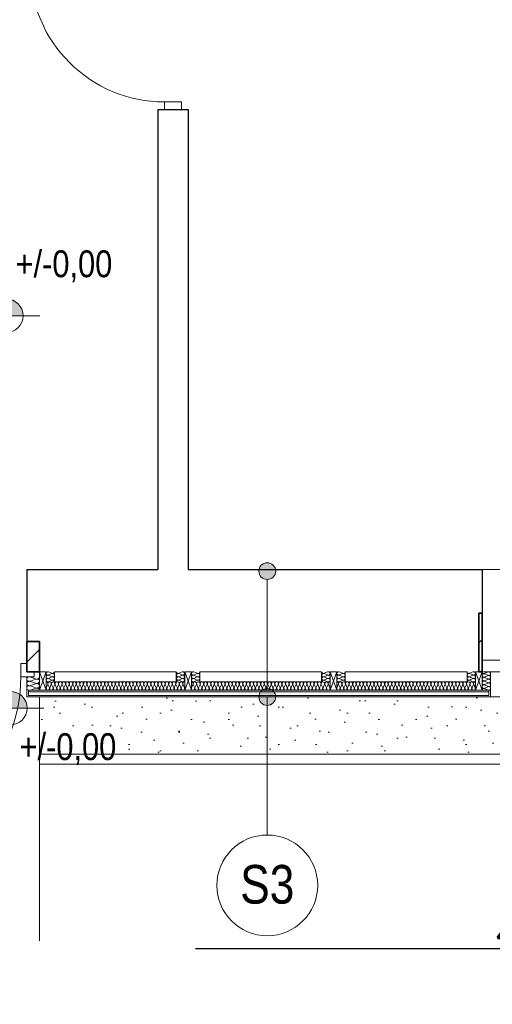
# Model space of a CAD drawing. Extents: x -543332 to -314699, y -9028 to 155584.
# Tile 20 of 256: x -480430 to -477618, y 30876 to 36743. Entities that reach past the tile are written whole.
import ezdxf
from ezdxf import colors
from ezdxf.entities.mleader import LeaderData, LeaderLine
from ezdxf.math import Vec2, Vec3

# ---------------------------------------------------------------- set-up
doc = ezdxf.new("R2010")
doc.units = 0
doc.header["$MEASUREMENT"] = 0
for name, color, linetype, lineweight in [('$ IE_OPISY', 7, 'Continuous', 25), ('Arch drzwi_Nr_Pióra__10', 8, 'Continuous', 18), ('Arch ocieplenie_Nr_Pióra__21', 8, 'Continuous', 9), ('Arch ocieplenie_Nr_Pióra__44', 8, 'Continuous', 9), ('Arch okna_Nr_Pióra__82', 8, 'Continuous', 20), ('Arch opisy_Nr_Pióra__1', 8, 'Continuous', 25), ('Arch opisy_Nr_Pióra__21', 8, 'Continuous', 9), ('Arch stropy_Nr_Pióra__21', 8, 'Continuous', 9), ('Arch teren_Nr_Pióra__5', 8, 'Continuous', 13), ('Arch wykończenie_Nr_Pióra__9', 8, 'Continuous', 9), ('Arch zmurowania_Nr_Pióra__21', 8, 'Continuous', 9), ('Arch zmurowania_Nr_Pióra__27', 8, 'Continuous', 35), ('INWENT RZĘDNE_Nr_Pióra__21', 8, 'Continuous', 9), ('INWENT. DRZWI_Nr_Pióra__5', 8, 'Continuous', 13), ('INWENT. OKNA_Nr_Pióra__5', 8, 'Continuous', 13), ('INWENT.ŚCIANY_Nr_Pióra__1', 8, 'Continuous', 25), ('INWENT.ŚCIANY_Nr_Pióra__21', 8, 'Continuous', 9)]:
    doc.layers.add(name, color=color, linetype=linetype, lineweight=lineweight)
for name, color, linetype in [('Arch ocieplenie', 8, 'Continuous'), ('Arch opisy', 8, 'Continuous'), ('Arch zmurowania', 8, 'Continuous'), ('INWENT RZĘDNE', 8, 'Continuous')]:
    doc.layers.add(name, color=color, linetype=linetype)
doc.styles.add('GENERATED_STYLE_3', font='ARIALN.TTF')
doc.styles.add('GENERATED_STYLE_7', font='ARIALN.TTF')
doc.styles.add('ROMANS', font='romans.shx', dxfattribs={"width": 0.85})
pattern_1 = [(45, (0, 0), (-91.923878, 91.923878), [])]

# ---------------------------------------------------------------- blocks, each defined once
blk = doc.blocks.new('Izolacja cieplna 14_23', base_point=(-479448.3, 32797.6))
at = {"layer": 'Arch ocieplenie_Nr_Pióra__44', "linetype": 'Continuous'}
for p, q in [((-480263.6, 32782.7), (-480272.4, 32762.5)), ((-480253.1, 32762.5), (-480261.9, 32782.7)), ((-480242.5, 32782.7), (-480251.3, 32762.5)), ((-480231.9, 32762.5), (-480240.7, 32782.7)), ((-480221.3, 32782.7), (-480230.1, 32762.5)), ((-480210.8, 32762.5), (-480219.6, 32782.7)), ((-480200.2, 32782.7), (-480209, 32762.5)), ((-480189.6, 32762.5), (-480198.4, 32782.7)), ((-480179, 32782.7), (-480187.8, 32762.5)), ((-480168.4, 32762.5), (-480177.2, 32782.7)), ((-480157.9, 32782.7), (-480166.7, 32762.5)), ((-480147.3, 32762.5), (-480156.1, 32782.7)), ((-480136.7, 32782.7), (-480145.5, 32762.5)), ((-480126.1, 32762.5), (-480134.9, 32782.7)), ((-480115.6, 32782.7), (-480124.4, 32762.5)), ((-480105, 32762.5), (-480113.8, 32782.7)), ((-480094.4, 32782.7), (-480103.2, 32762.5)), ((-480083.8, 32762.5), (-480092.6, 32782.7)), ((-480073.3, 32782.7), (-480082.1, 32762.5)), ((-480062.7, 32762.5), (-480071.5, 32782.7)), ((-480052.1, 32782.7), (-480060.9, 32762.5)), ((-480041.5, 32762.5), (-480050.3, 32782.7)), ((-480030.9, 32782.7), (-480039.7, 32762.5)), ((-480020.4, 32762.5), (-480029.2, 32782.7)), ((-480009.8, 32782.7), (-480018.6, 32762.5)), ((-479999.2, 32762.5), (-480008, 32782.7)), ((-479988.6, 32782.7), (-479997.4, 32762.5)), ((-479978.1, 32762.5), (-479986.9, 32782.7)), ((-479967.5, 32782.7), (-479976.3, 32762.5)), ((-479956.9, 32762.5), (-479965.7, 32782.7)), ((-479946.3, 32782.7), (-479955.1, 32762.5)), ((-479935.8, 32762.5), (-479944.6, 32782.7)), ((-479925.2, 32782.7), (-479934, 32762.5)), ((-479914.6, 32762.5), (-479923.4, 32782.7)), ((-479904, 32782.7), (-479912.8, 32762.5)), ((-479893.4, 32762.5), (-479902.2, 32782.7)), ((-479882.9, 32782.7), (-479891.7, 32762.5)), ((-479872.3, 32762.5), (-479881.1, 32782.7)), ((-479861.7, 32782.7), (-479870.5, 32762.5)), ((-479851.1, 32762.5), (-479859.9, 32782.7)), ((-479840.6, 32782.7), (-479849.4, 32762.5)), ((-479830, 32762.5), (-479838.8, 32782.7)), ((-479819.4, 32782.7), (-479828.2, 32762.5)), ((-479808.8, 32762.5), (-479817.6, 32782.7)), ((-479798.3, 32782.7), (-479807.1, 32762.5)), ((-479787.7, 32762.5), (-479796.5, 32782.7)), ((-479777.1, 32782.7), (-479785.9, 32762.5)), ((-479766.5, 32762.5), (-479775.3, 32782.7)), ((-479755.9, 32782.7), (-479764.7, 32762.5)), ((-479745.4, 32762.5), (-479754.2, 32782.7)), ((-479734.8, 32782.7), (-479743.6, 32762.5)), ((-479724.2, 32762.5), (-479733, 32782.7)), ((-479713.6, 32782.7), (-479722.4, 32762.5)), ((-479703.1, 32762.5), (-479711.9, 32782.7)), ((-479692.5, 32782.7), (-479701.3, 32762.5)), ((-479681.9, 32762.5), (-479690.7, 32782.7)), ((-479671.3, 32782.7), (-479680.1, 32762.5)), ((-479660.8, 32762.5), (-479669.6, 32782.7)), ((-479650.2, 32782.7), (-479659, 32762.5)), ((-479639.6, 32762.5), (-479648.4, 32782.7)), ((-479629, 32782.7), (-479637.8, 32762.5)), ((-479618.4, 32762.5), (-479627.2, 32782.7)), ((-479607.9, 32782.7), (-479616.7, 32762.5)), ((-479597.3, 32762.5), (-479606.1, 32782.7)), ((-479586.7, 32782.7), (-479595.5, 32762.5)), ((-479576.1, 32762.5), (-479584.9, 32782.7)), ((-479565.6, 32782.7), (-479574.4, 32762.5)), ((-479555, 32762.5), (-479563.8, 32782.7)), ((-479544.4, 32782.7), (-479553.2, 32762.5)), ((-479533.8, 32762.5), (-479542.6, 32782.7)), ((-479523.3, 32782.7), (-479532.1, 32762.5)), ((-479512.7, 32762.5), (-479521.5, 32782.7)), ((-479502.1, 32782.7), (-479510.9, 32762.5)), ((-479491.5, 32762.5), (-479500.3, 32782.7)), ((-479480.9, 32782.7), (-479489.7, 32762.5)), ((-479470.4, 32762.5), (-479479.2, 32782.7)), ((-479459.8, 32782.7), (-479468.6, 32762.5)), ((-479449.2, 32762.5), (-479458, 32782.7))]:
    blk.add_line(p, q, dxfattribs=at)
for centre, start_param, end_param in [((-480273.3, 32787), 1.158004, 3.141593), ((-480252.2, 32787), 1.158004, 5.125183), ((-480231, 32787), 1.158004, 5.125183), ((-480209.9, 32787), 1.158004, 5.125183), ((-480188.7, 32787), 1.158004, 5.125183), ((-480167.6, 32787), 1.158004, 5.125183), ((-480146.4, 32787), 1.158004, 5.125183), ((-480125.2, 32787), 1.158004, 5.125183), ((-480104.1, 32787), 1.158004, 5.125183), ((-480082.9, 32787), 1.158004, 5.125183), ((-480061.8, 32787), 1.158004, 5.125183), ((-480040.6, 32787), 1.158004, 5.125183), ((-480019.5, 32787), 1.158004, 5.125183), ((-479998.3, 32787), 1.158004, 5.125183), ((-479977.2, 32787), 1.158004, 5.125183), ((-479956, 32787), 1.158004, 5.125183), ((-479934.9, 32787), 1.158004, 5.125183), ((-479913.7, 32787), 1.158004, 5.125183), ((-479892.6, 32787), 1.158004, 5.125183), ((-479871.4, 32787), 1.158004, 5.125183), ((-479850.2, 32787), 1.158004, 5.125183), ((-479829.1, 32787), 1.158004, 5.125183), ((-479807.9, 32787), 1.158004, 5.125183), ((-479786.8, 32787), 1.158004, 5.125183), ((-479765.6, 32787), 1.158004, 5.125183), ((-479744.5, 32787), 1.158004, 5.125183), ((-479723.3, 32787), 1.158004, 5.125183), ((-479702.2, 32787), 1.158004, 5.125183), ((-479681, 32787), 1.158004, 5.125183), ((-479659.9, 32787), 1.158004, 5.125183), ((-479638.7, 32787), 1.158004, 5.125183), ((-479617.6, 32787), 1.158004, 5.125183), ((-479596.4, 32787), 1.158004, 5.125183), ((-479575.2, 32787), 1.158004, 5.125183), ((-479554.1, 32787), 1.158004, 5.125183), ((-479532.9, 32787), 1.158004, 5.125183), ((-479511.8, 32787), 1.158004, 5.125183), ((-479490.6, 32787), 1.158004, 5.125183), ((-479469.5, 32787), 1.158004, 5.125183), ((-479448.3, 32787), 3.141593, 5.125182), ((-480262.7, 32758.3), 4.299595, 8.266775), ((-480241.6, 32758.3), 4.299595, 8.266775), ((-480220.4, 32758.3), 4.299595, 8.266775), ((-480199.3, 32758.3), 4.299595, 8.266775), ((-480178.1, 32758.3), 4.299595, 8.266775), ((-480157, 32758.3), 4.299595, 8.266775), ((-480135.8, 32758.3), 4.299595, 8.266775), ((-480114.7, 32758.3), 4.299595, 8.266775), ((-480093.5, 32758.3), 4.299595, 8.266775), ((-480072.4, 32758.3), 4.299595, 8.266775), ((-480051.2, 32758.3), 4.299595, 8.266775), ((-480030.1, 32758.3), 4.299595, 8.266775), ((-480008.9, 32758.3), 4.299595, 8.266775), ((-479987.7, 32758.3), 4.299595, 8.266775), ((-479966.6, 32758.3), 4.299595, 8.266775), ((-479945.4, 32758.3), 4.299595, 8.266775), ((-479924.3, 32758.3), 4.299595, 8.266775), ((-479903.1, 32758.3), 4.299595, 8.266775), ((-479882, 32758.3), 4.299595, 8.266775), ((-479860.8, 32758.3), 4.299595, 8.266775), ((-479839.7, 32758.3), 4.299595, 8.266775), ((-479818.5, 32758.3), 4.299595, 8.266775), ((-479797.4, 32758.3), 4.299595, 8.266775), ((-479776.2, 32758.3), 4.299595, 8.266775), ((-479755.1, 32758.3), 4.299595, 8.266775), ((-479733.9, 32758.3), 4.299595, 8.266775), ((-479712.7, 32758.3), 4.299595, 8.266775), ((-479691.6, 32758.3), 4.299595, 8.266775), ((-479670.4, 32758.3), 4.299595, 8.266775), ((-479649.3, 32758.3), 4.299595, 8.266775), ((-479628.1, 32758.3), 4.299595, 8.266775), ((-479607, 32758.3), 4.299595, 8.266775), ((-479585.8, 32758.3), 4.299595, 8.266775), ((-479564.7, 32758.3), 4.299595, 8.266775), ((-479543.5, 32758.3), 4.299595, 8.266775), ((-479522.4, 32758.3), 4.299595, 8.266775), ((-479501.2, 32758.3), 4.299595, 8.266775), ((-479480.1, 32758.3), 4.299595, 8.266775), ((-479458.9, 32758.3), 4.299595, 8.266775)]:
    blk.add_ellipse(centre, major_axis=(0, -10.6), ratio=0.994621, start_param=start_param, end_param=end_param, dxfattribs=at)
blk = doc.blocks.new('Izolacja cieplna 14_24', base_point=(-480313.3, 32747.6))
at = {"layer": 'Arch ocieplenie_Nr_Pióra__44', "linetype": 'Continuous'}
for p, q in [((-480335.7, 32815.4), (-480366, 32826.5)), ((-480366, 32802.1), (-480335.7, 32813.2)), ((-480335.7, 32788.8), (-480366, 32799.8)), ((-480366, 32775.4), (-480335.7, 32786.5)), ((-480335.7, 32762.1), (-480366, 32773.2)), ((-480366, 32748.8), (-480335.7, 32759.8))]:
    blk.add_line(p, q, dxfattribs=at)
for centre, start_param, end_param in [((-480372.4, 32814.3), 4.299595, 8.266775), ((-480372.4, 32787.6), 4.299595, 8.266775), ((-480329.3, 32827.6), 1.158004, 3.141593), ((-480329.3, 32801), 1.158004, 5.125183), ((-480372.4, 32761), 4.299595, 8.266775), ((-480329.3, 32774.3), 1.158004, 5.125183), ((-480329.3, 32747.6), 3.141593, 5.125182)]:
    blk.add_ellipse(centre, major_axis=(-16, 0), ratio=0.835908, start_param=start_param, end_param=end_param, dxfattribs=at)
blk = doc.blocks.new('Izolacja cieplna 14_25', base_point=(-480223.3, 32797.6))
at = {"layer": 'Arch ocieplenie_Nr_Pióra__44', "linetype": 'Continuous'}
for p, q in [((-480238.2, 32848.5), (-480258.4, 32856.8)), ((-480258.4, 32838.5), (-480238.2, 32846.8)), ((-480238.2, 32828.5), (-480258.4, 32836.8)), ((-480258.4, 32818.5), (-480238.2, 32826.8)), ((-480238.2, 32808.5), (-480258.4, 32816.8)), ((-480258.4, 32798.5), (-480238.2, 32806.8))]:
    blk.add_line(p, q, dxfattribs=at)
for centre, start_param, end_param in [((-480262.7, 32847.6), 4.299595, 8.266775), ((-480234, 32857.6), 1.158004, 3.141593), ((-480262.7, 32827.6), 4.299595, 8.266775), ((-480262.7, 32807.6), 4.299595, 8.266775), ((-480234, 32837.6), 1.158004, 5.125183), ((-480234, 32817.6), 1.158004, 5.125183), ((-480234, 32797.6), 3.141593, 5.125182)]:
    blk.add_ellipse(centre, major_axis=(-10.6, 0), ratio=0.940381, start_param=start_param, end_param=end_param, dxfattribs=at)
blk = doc.blocks.new('Izolacja cieplna 14_26', base_point=(-479498.3, 32797.6))
at = {"layer": 'Arch ocieplenie_Nr_Pióra__44', "linetype": 'Continuous'}
for p, q in [((-479483.4, 32848.5), (-479463.2, 32856.8)), ((-479463.2, 32838.5), (-479483.4, 32846.8)), ((-479483.4, 32828.5), (-479463.2, 32836.8)), ((-479463.2, 32818.5), (-479483.4, 32826.8)), ((-479483.4, 32808.5), (-479463.2, 32816.8)), ((-479463.2, 32798.5), (-479483.4, 32806.8))]:
    blk.add_line(p, q, dxfattribs=at)
for centre, start_param, end_param in [((-479487.7, 32857.6), 6.283185, 8.266774), ((-479459, 32847.6), 1.158003, 5.125183), ((-479487.7, 32837.6), 4.299595, 8.266774), ((-479487.7, 32817.6), 4.299595, 8.266774), ((-479487.7, 32797.6), 4.299596, 6.283185), ((-479459, 32827.6), 1.158003, 5.125183), ((-479459, 32807.6), 1.158003, 5.125183)]:
    blk.add_ellipse(centre, major_axis=(-10.6, 0), ratio=0.940381, start_param=start_param, end_param=end_param, dxfattribs=at)
blk = doc.blocks.new('Izolacja cieplna 14_27', base_point=(-478544.2, 32797.6))
at = {"layer": 'Arch ocieplenie_Nr_Pióra__44', "linetype": 'Continuous'}
for p, q in [((-478543.3, 32762.5), (-478534.5, 32782.7)), ((-478532.7, 32782.7), (-478523.9, 32762.5)), ((-478522.1, 32762.5), (-478513.3, 32782.7)), ((-478511.5, 32782.7), (-478502.7, 32762.5)), ((-478501, 32762.5), (-478492.2, 32782.7)), ((-478490.4, 32782.7), (-478481.6, 32762.5)), ((-478479.8, 32762.5), (-478471, 32782.7)), ((-478469.2, 32782.7), (-478460.4, 32762.5)), ((-478458.6, 32762.5), (-478449.8, 32782.7)), ((-478448, 32782.7), (-478439.2, 32762.5)), ((-478437.4, 32762.5), (-478428.6, 32782.7)), ((-478426.8, 32782.7), (-478418, 32762.5)), ((-478416.3, 32762.5), (-478407.4, 32782.7)), ((-478405.7, 32782.7), (-478396.9, 32762.5)), ((-478395.1, 32762.5), (-478386.3, 32782.7)), ((-478384.5, 32782.7), (-478375.7, 32762.5)), ((-478373.9, 32762.5), (-478365.1, 32782.7)), ((-478363.3, 32782.7), (-478354.5, 32762.5)), ((-478352.7, 32762.5), (-478343.9, 32782.7)), ((-478342.1, 32782.7), (-478333.3, 32762.5)), ((-478331.5, 32762.5), (-478322.7, 32782.7)), ((-478321, 32782.7), (-478312.2, 32762.5)), ((-478310.4, 32762.5), (-478301.6, 32782.7)), ((-478299.8, 32782.7), (-478291, 32762.5)), ((-478289.2, 32762.5), (-478280.4, 32782.7)), ((-478278.6, 32782.7), (-478269.8, 32762.5)), ((-478268, 32762.5), (-478259.2, 32782.7)), ((-478257.4, 32782.7), (-478248.6, 32762.5)), ((-478246.8, 32762.5), (-478238, 32782.7)), ((-478236.3, 32782.7), (-478227.4, 32762.5)), ((-478225.7, 32762.5), (-478216.9, 32782.7)), ((-478215.1, 32782.7), (-478206.3, 32762.5)), ((-478204.5, 32762.5), (-478195.7, 32782.7)), ((-478193.9, 32782.7), (-478185.1, 32762.5)), ((-478183.3, 32762.5), (-478174.5, 32782.7)), ((-478172.7, 32782.7), (-478163.9, 32762.5)), ((-478162.1, 32762.5), (-478153.3, 32782.7)), ((-478151.6, 32782.7), (-478142.7, 32762.5)), ((-478141, 32762.5), (-478132.2, 32782.7)), ((-478130.4, 32782.7), (-478121.6, 32762.5)), ((-478119.8, 32762.5), (-478111, 32782.7)), ((-478109.2, 32782.7), (-478100.4, 32762.5)), ((-478098.6, 32762.5), (-478089.8, 32782.7)), ((-478088, 32782.7), (-478079.2, 32762.5)), ((-478077.4, 32762.5), (-478068.6, 32782.7)), ((-478066.8, 32782.7), (-478058, 32762.5)), ((-478056.3, 32762.5), (-478047.4, 32782.7)), ((-478045.7, 32782.7), (-478036.9, 32762.5)), ((-478035.1, 32762.5), (-478026.3, 32782.7)), ((-478024.5, 32782.7), (-478015.7, 32762.5)), ((-478013.9, 32762.5), (-478005.1, 32782.7)), ((-478003.3, 32782.7), (-477994.5, 32762.5)), ((-477992.7, 32762.5), (-477983.9, 32782.7)), ((-477982.1, 32782.7), (-477973.3, 32762.5)), ((-477971.6, 32762.5), (-477962.7, 32782.7)), ((-477961, 32782.7), (-477952.2, 32762.5)), ((-477950.4, 32762.5), (-477941.6, 32782.7)), ((-477939.8, 32782.7), (-477931, 32762.5)), ((-477929.2, 32762.5), (-477920.4, 32782.7)), ((-477918.6, 32782.7), (-477909.8, 32762.5)), ((-477908, 32762.5), (-477899.2, 32782.7)), ((-477897.4, 32782.7), (-477888.6, 32762.5)), ((-477886.8, 32762.5), (-477878, 32782.7)), ((-477876.3, 32782.7), (-477867.4, 32762.5)), ((-477865.7, 32762.5), (-477856.9, 32782.7)), ((-477855.1, 32782.7), (-477846.3, 32762.5)), ((-477844.5, 32762.5), (-477835.7, 32782.7)), ((-477833.9, 32782.7), (-477825.1, 32762.5)), ((-477823.3, 32762.5), (-477814.5, 32782.7)), ((-477812.7, 32782.7), (-477803.9, 32762.5)), ((-477802.1, 32762.5), (-477793.3, 32782.7)), ((-477791.6, 32782.7), (-477782.7, 32762.5)), ((-477781, 32762.5), (-477772.2, 32782.7)), ((-477770.4, 32782.7), (-477761.6, 32762.5)), ((-477759.8, 32762.5), (-477751, 32782.7)), ((-477749.2, 32782.7), (-477740.4, 32762.5)), ((-477738.6, 32762.5), (-477729.8, 32782.7)), ((-477728, 32782.7), (-477719.2, 32762.5))]:
    blk.add_line(p, q, dxfattribs=at)
for centre, start_param, end_param in [((-478544.2, 32787), 4.299596, 6.283185), ((-478523, 32787), 4.299595, 8.266774), ((-478501.9, 32787), 4.299595, 8.266774), ((-478480.7, 32787), 4.299595, 8.266774), ((-478459.5, 32787), 4.299595, 8.266774), ((-478438.3, 32787), 4.299595, 8.266774), ((-478417.1, 32787), 4.299595, 8.266774), ((-478396, 32787), 4.299595, 8.266774), ((-478374.8, 32787), 4.299595, 8.266774), ((-478353.6, 32787), 4.299595, 8.266774), ((-478332.4, 32787), 4.299595, 8.266774), ((-478311.3, 32787), 4.299595, 8.266774), ((-478290.1, 32787), 4.299595, 8.266774), ((-478268.9, 32787), 4.299595, 8.266774), ((-478247.7, 32787), 4.299595, 8.266774), ((-478226.6, 32787), 4.299595, 8.266774), ((-478205.4, 32787), 4.299595, 8.266774), ((-478184.2, 32787), 4.299595, 8.266774), ((-478163, 32787), 4.299595, 8.266774), ((-478141.9, 32787), 4.299595, 8.266774), ((-478120.7, 32787), 4.299595, 8.266774), ((-478099.5, 32787), 4.299595, 8.266774), ((-478078.3, 32787), 4.299595, 8.266774), ((-478057.1, 32787), 4.299595, 8.266774), ((-478036, 32787), 4.299595, 8.266774), ((-478014.8, 32787), 4.299595, 8.266774), ((-477993.6, 32787), 4.299595, 8.266774), ((-477972.4, 32787), 4.299595, 8.266774), ((-477951.3, 32787), 4.299595, 8.266774), ((-477930.1, 32787), 4.299595, 8.266774), ((-477908.9, 32787), 4.299595, 8.266774), ((-477887.7, 32787), 4.299595, 8.266774), ((-477866.6, 32787), 4.299595, 8.266774), ((-477845.4, 32787), 4.299595, 8.266774), ((-477824.2, 32787), 4.299595, 8.266774), ((-477803, 32787), 4.299595, 8.266774), ((-477781.9, 32787), 4.299595, 8.266774), ((-477760.7, 32787), 4.299595, 8.266774), ((-477739.5, 32787), 4.299595, 8.266774), ((-477718.3, 32787), 6.283185, 8.266774), ((-478533.6, 32758.3), 1.158003, 5.125183), ((-478512.4, 32758.3), 1.158003, 5.125183), ((-478491.3, 32758.3), 1.158003, 5.125183), ((-478470.1, 32758.3), 1.158003, 5.125183), ((-478448.9, 32758.3), 1.158003, 5.125183), ((-478427.7, 32758.3), 1.158003, 5.125183), ((-478406.6, 32758.3), 1.158003, 5.125183), ((-478385.4, 32758.3), 1.158003, 5.125183), ((-478364.2, 32758.3), 1.158003, 5.125183), ((-478343, 32758.3), 1.158003, 5.125183), ((-478321.9, 32758.3), 1.158003, 5.125183), ((-478300.7, 32758.3), 1.158003, 5.125183), ((-478279.5, 32758.3), 1.158003, 5.125183), ((-478258.3, 32758.3), 1.158003, 5.125183), ((-478237.1, 32758.3), 1.158003, 5.125183), ((-478216, 32758.3), 1.158003, 5.125183), ((-478194.8, 32758.3), 1.158003, 5.125183), ((-478173.6, 32758.3), 1.158003, 5.125183), ((-478152.4, 32758.3), 1.158003, 5.125183), ((-478131.3, 32758.3), 1.158003, 5.125183), ((-478110.1, 32758.3), 1.158003, 5.125183), ((-478088.9, 32758.3), 1.158003, 5.125183), ((-478067.7, 32758.3), 1.158003, 5.125183), ((-478046.6, 32758.3), 1.158003, 5.125183), ((-478025.4, 32758.3), 1.158003, 5.125183), ((-478004.2, 32758.3), 1.158003, 5.125183), ((-477983, 32758.3), 1.158003, 5.125183), ((-477961.9, 32758.3), 1.158003, 5.125183), ((-477940.7, 32758.3), 1.158003, 5.125183), ((-477919.5, 32758.3), 1.158003, 5.125183), ((-477898.3, 32758.3), 1.158003, 5.125183), ((-477877.1, 32758.3), 1.158003, 5.125183), ((-477856, 32758.3), 1.158003, 5.125183), ((-477834.8, 32758.3), 1.158003, 5.125183), ((-477813.6, 32758.3), 1.158003, 5.125183), ((-477792.4, 32758.3), 1.158003, 5.125183), ((-477771.3, 32758.3), 1.158003, 5.125183), ((-477750.1, 32758.3), 1.158003, 5.125183), ((-477728.9, 32758.3), 1.158003, 5.125183)]:
    blk.add_ellipse(centre, major_axis=(0, 10.6), ratio=0.995679, start_param=start_param, end_param=end_param, dxfattribs=at)
blk = doc.blocks.new('Izolacja cieplna 14_28', base_point=(-477678.3, 32747.6))
at = {"layer": 'Arch ocieplenie_Nr_Pióra__44', "linetype": 'Continuous'}
for p, q in [((-477663.4, 32847.6), (-477643.2, 32856.7)), ((-477643.2, 32836.6), (-477663.4, 32845.7)), ((-477663.4, 32825.6), (-477643.2, 32834.7)), ((-477643.2, 32814.6), (-477663.4, 32823.7)), ((-477663.4, 32803.6), (-477643.2, 32812.7)), ((-477643.2, 32792.6), (-477663.4, 32801.7)), ((-477663.4, 32781.6), (-477643.2, 32790.7)), ((-477643.2, 32770.6), (-477663.4, 32779.7)), ((-477663.4, 32759.6), (-477643.2, 32768.7)), ((-477643.2, 32748.6), (-477663.4, 32757.7))]:
    blk.add_line(p, q, dxfattribs=at)
for centre, start_param, end_param in [((-477667.7, 32857.6), 1.570796, 3.554385), ((-477639, 32846.6), 2.728799, 6.695979), ((-477667.7, 32835.6), 5.870392, 9.837571), ((-477667.7, 32813.6), 5.870392, 9.837571), ((-477667.7, 32791.6), 5.870392, 9.837571), ((-477639, 32824.6), 2.728799, 6.695979), ((-477639, 32802.6), 2.728799, 6.695979), ((-477667.7, 32769.6), 5.870392, 9.837571), ((-477667.7, 32747.6), 5.870392, 7.853982), ((-477639, 32780.6), 2.728799, 6.695979), ((-477639, 32758.6), 2.728799, 6.695979)]:
    blk.add_ellipse(centre, major_axis=(0, 11), ratio=0.966714, start_param=start_param, end_param=end_param, dxfattribs=at)
blk = doc.blocks.new('Izolacja cieplna 14_29', base_point=(-477768.3, 32797.6))
at = {"layer": 'Arch ocieplenie_Nr_Pióra__44', "linetype": 'Continuous'}
for p, q in [((-477753.4, 32848.5), (-477733.2, 32856.8)), ((-477733.2, 32838.5), (-477753.4, 32846.8)), ((-477753.4, 32828.5), (-477733.2, 32836.8)), ((-477733.2, 32818.5), (-477753.4, 32826.8)), ((-477753.4, 32808.5), (-477733.2, 32816.8)), ((-477733.2, 32798.5), (-477753.4, 32806.8))]:
    blk.add_line(p, q, dxfattribs=at)
for centre, start_param, end_param in [((-477757.7, 32857.6), 6.283185, 8.266774), ((-477729, 32847.6), 1.158003, 5.125183), ((-477757.7, 32837.6), 4.299595, 8.266774), ((-477757.7, 32817.6), 4.299595, 8.266774), ((-477757.7, 32797.6), 4.299596, 6.283185), ((-477729, 32827.6), 1.158003, 5.125183), ((-477729, 32807.6), 1.158003, 5.125183)]:
    blk.add_ellipse(centre, major_axis=(-10.6, 0), ratio=0.940381, start_param=start_param, end_param=end_param, dxfattribs=at)
blk = doc.blocks.new('Izolacja cieplna 14_30', base_point=(-479358.3, 32797.6))
at = {"layer": 'Arch ocieplenie_Nr_Pióra__44', "linetype": 'Continuous'}
for p, q in [((-479373.2, 32848.5), (-479393.4, 32856.8)), ((-479393.4, 32838.5), (-479373.2, 32846.8)), ((-479373.2, 32828.5), (-479393.4, 32836.8)), ((-479393.4, 32818.5), (-479373.2, 32826.8)), ((-479373.2, 32808.5), (-479393.4, 32816.8)), ((-479393.4, 32798.5), (-479373.2, 32806.8))]:
    blk.add_line(p, q, dxfattribs=at)
for centre, start_param, end_param in [((-479397.7, 32847.6), 4.299595, 8.266775), ((-479369, 32857.6), 1.158004, 3.141593), ((-479397.7, 32827.6), 4.299595, 8.266775), ((-479397.7, 32807.6), 4.299595, 8.266775), ((-479369, 32837.6), 1.158004, 5.125183), ((-479369, 32817.6), 1.158004, 5.125183), ((-479369, 32797.6), 3.141593, 5.125182)]:
    blk.add_ellipse(centre, major_axis=(-10.6, 0), ratio=0.940381, start_param=start_param, end_param=end_param, dxfattribs=at)
blk = doc.blocks.new('Izolacja cieplna 14_203', base_point=(-478633.3, 32797.6))
at = {"layer": 'Arch ocieplenie_Nr_Pióra__44', "linetype": 'Continuous'}
for p, q in [((-478618.4, 32848.5), (-478598.2, 32856.8)), ((-478598.2, 32838.5), (-478618.4, 32846.8)), ((-478618.4, 32828.5), (-478598.2, 32836.8)), ((-478598.2, 32818.5), (-478618.4, 32826.8)), ((-478618.4, 32808.5), (-478598.2, 32816.8)), ((-478598.2, 32798.5), (-478618.4, 32806.8))]:
    blk.add_line(p, q, dxfattribs=at)
for centre, start_param, end_param in [((-478622.7, 32857.6), 6.283185, 8.266774), ((-478594, 32847.6), 1.158003, 5.125183), ((-478622.7, 32837.6), 4.299595, 8.266774), ((-478622.7, 32817.6), 4.299595, 8.266774), ((-478622.7, 32797.6), 4.299596, 6.283185), ((-478594, 32827.6), 1.158003, 5.125183), ((-478594, 32807.6), 1.158003, 5.125183)]:
    blk.add_ellipse(centre, major_axis=(-10.6, 0), ratio=0.940381, start_param=start_param, end_param=end_param, dxfattribs=at)
blk = doc.blocks.new('Izolacja cieplna 14_204', base_point=(-478493.3, 32797.6))
at = {"layer": 'Arch ocieplenie_Nr_Pióra__44', "linetype": 'Continuous'}
for p, q in [((-478508.2, 32848.5), (-478528.4, 32856.8)), ((-478528.4, 32838.5), (-478508.2, 32846.8)), ((-478508.2, 32828.5), (-478528.4, 32836.8)), ((-478528.4, 32818.5), (-478508.2, 32826.8)), ((-478508.2, 32808.5), (-478528.4, 32816.8)), ((-478528.4, 32798.5), (-478508.2, 32806.8))]:
    blk.add_line(p, q, dxfattribs=at)
for centre, start_param, end_param in [((-478532.7, 32847.6), 4.299595, 8.266775), ((-478504, 32857.6), 1.158004, 3.141593), ((-478532.7, 32827.6), 4.299595, 8.266775), ((-478532.7, 32807.6), 4.299595, 8.266775), ((-478504, 32837.6), 1.158004, 5.125183), ((-478504, 32817.6), 1.158004, 5.125183), ((-478504, 32797.6), 3.141593, 5.125182)]:
    blk.add_ellipse(centre, major_axis=(-10.6, 0), ratio=0.940381, start_param=start_param, end_param=end_param, dxfattribs=at)
blk = doc.blocks.new('Izolacja cieplna 14_205', base_point=(-479409.2, 32797.6))
at = {"layer": 'Arch ocieplenie_Nr_Pióra__44', "linetype": 'Continuous'}
for p, q in [((-479408.3, 32762.5), (-479399.5, 32782.7)), ((-479397.7, 32782.7), (-479388.9, 32762.5)), ((-479387.1, 32762.5), (-479378.3, 32782.7)), ((-479376.5, 32782.7), (-479367.7, 32762.5)), ((-479366, 32762.5), (-479357.2, 32782.7)), ((-479355.4, 32782.7), (-479346.6, 32762.5)), ((-479344.8, 32762.5), (-479336, 32782.7)), ((-479334.2, 32782.7), (-479325.4, 32762.5)), ((-479323.6, 32762.5), (-479314.8, 32782.7)), ((-479313, 32782.7), (-479304.2, 32762.5)), ((-479302.4, 32762.5), (-479293.6, 32782.7)), ((-479291.8, 32782.7), (-479283, 32762.5)), ((-479281.3, 32762.5), (-479272.4, 32782.7)), ((-479270.7, 32782.7), (-479261.9, 32762.5)), ((-479260.1, 32762.5), (-479251.3, 32782.7)), ((-479249.5, 32782.7), (-479240.7, 32762.5)), ((-479238.9, 32762.5), (-479230.1, 32782.7)), ((-479228.3, 32782.7), (-479219.5, 32762.5)), ((-479217.7, 32762.5), (-479208.9, 32782.7)), ((-479207.1, 32782.7), (-479198.3, 32762.5)), ((-479196.6, 32762.5), (-479187.7, 32782.7)), ((-479186, 32782.7), (-479177.2, 32762.5)), ((-479175.4, 32762.5), (-479166.6, 32782.7)), ((-479164.8, 32782.7), (-479156, 32762.5)), ((-479154.2, 32762.5), (-479145.4, 32782.7)), ((-479143.6, 32782.7), (-479134.8, 32762.5)), ((-479133, 32762.5), (-479124.2, 32782.7)), ((-479122.4, 32782.7), (-479113.6, 32762.5)), ((-479111.8, 32762.5), (-479103, 32782.7)), ((-479101.3, 32782.7), (-479092.4, 32762.5)), ((-479090.7, 32762.5), (-479081.9, 32782.7)), ((-479080.1, 32782.7), (-479071.3, 32762.5)), ((-479069.5, 32762.5), (-479060.7, 32782.7)), ((-479058.9, 32782.7), (-479050.1, 32762.5)), ((-479048.3, 32762.5), (-479039.5, 32782.7)), ((-479037.7, 32782.7), (-479028.9, 32762.5)), ((-479027.1, 32762.5), (-479018.3, 32782.7)), ((-479016.6, 32782.7), (-479007.7, 32762.5)), ((-479006, 32762.5), (-478997.2, 32782.7)), ((-478995.4, 32782.7), (-478986.6, 32762.5)), ((-478984.8, 32762.5), (-478976, 32782.7)), ((-478974.2, 32782.7), (-478965.4, 32762.5)), ((-478963.6, 32762.5), (-478954.8, 32782.7)), ((-478953, 32782.7), (-478944.2, 32762.5)), ((-478942.4, 32762.5), (-478933.6, 32782.7)), ((-478931.8, 32782.7), (-478923, 32762.5)), ((-478921.3, 32762.5), (-478912.4, 32782.7)), ((-478910.7, 32782.7), (-478901.9, 32762.5)), ((-478900.1, 32762.5), (-478891.3, 32782.7)), ((-478889.5, 32782.7), (-478880.7, 32762.5)), ((-478878.9, 32762.5), (-478870.1, 32782.7)), ((-478868.3, 32782.7), (-478859.5, 32762.5)), ((-478857.7, 32762.5), (-478848.9, 32782.7)), ((-478847.1, 32782.7), (-478838.3, 32762.5)), ((-478836.6, 32762.5), (-478827.7, 32782.7)), ((-478826, 32782.7), (-478817.2, 32762.5)), ((-478815.4, 32762.5), (-478806.6, 32782.7)), ((-478804.8, 32782.7), (-478796, 32762.5)), ((-478794.2, 32762.5), (-478785.4, 32782.7)), ((-478783.6, 32782.7), (-478774.8, 32762.5)), ((-478773, 32762.5), (-478764.2, 32782.7)), ((-478762.4, 32782.7), (-478753.6, 32762.5)), ((-478751.8, 32762.5), (-478743, 32782.7)), ((-478741.3, 32782.7), (-478732.4, 32762.5)), ((-478730.7, 32762.5), (-478721.9, 32782.7)), ((-478720.1, 32782.7), (-478711.3, 32762.5)), ((-478709.5, 32762.5), (-478700.7, 32782.7)), ((-478698.9, 32782.7), (-478690.1, 32762.5)), ((-478688.3, 32762.5), (-478679.5, 32782.7)), ((-478677.7, 32782.7), (-478668.9, 32762.5)), ((-478667.1, 32762.5), (-478658.3, 32782.7)), ((-478656.6, 32782.7), (-478647.7, 32762.5)), ((-478646, 32762.5), (-478637.2, 32782.7)), ((-478635.4, 32782.7), (-478626.6, 32762.5)), ((-478624.8, 32762.5), (-478616, 32782.7)), ((-478614.2, 32782.7), (-478605.4, 32762.5)), ((-478603.6, 32762.5), (-478594.8, 32782.7)), ((-478593, 32782.7), (-478584.2, 32762.5))]:
    blk.add_line(p, q, dxfattribs=at)
for centre, start_param, end_param in [((-479409.2, 32787), 4.299596, 6.283185), ((-479388, 32787), 4.299595, 8.266774), ((-479366.9, 32787), 4.299595, 8.266774), ((-479345.7, 32787), 4.299595, 8.266774), ((-479324.5, 32787), 4.299595, 8.266774), ((-479303.3, 32787), 4.299595, 8.266774), ((-479282.1, 32787), 4.299595, 8.266774), ((-479261, 32787), 4.299595, 8.266774), ((-479239.8, 32787), 4.299595, 8.266774), ((-479218.6, 32787), 4.299595, 8.266774), ((-479197.4, 32787), 4.299595, 8.266774), ((-479176.3, 32787), 4.299595, 8.266774), ((-479155.1, 32787), 4.299595, 8.266774), ((-479133.9, 32787), 4.299595, 8.266774), ((-479112.7, 32787), 4.299595, 8.266774), ((-479091.6, 32787), 4.299595, 8.266774), ((-479070.4, 32787), 4.299595, 8.266774), ((-479049.2, 32787), 4.299595, 8.266774), ((-479028, 32787), 4.299595, 8.266774), ((-479006.9, 32787), 4.299595, 8.266774), ((-478985.7, 32787), 4.299595, 8.266774), ((-478964.5, 32787), 4.299595, 8.266774), ((-478943.3, 32787), 4.299595, 8.266774), ((-478922.1, 32787), 4.299595, 8.266774), ((-478901, 32787), 4.299595, 8.266774), ((-478879.8, 32787), 4.299595, 8.266774), ((-478858.6, 32787), 4.299595, 8.266774), ((-478837.4, 32787), 4.299595, 8.266774), ((-478816.3, 32787), 4.299595, 8.266774), ((-478795.1, 32787), 4.299595, 8.266774), ((-478773.9, 32787), 4.299595, 8.266774), ((-478752.7, 32787), 4.299595, 8.266774), ((-478731.6, 32787), 4.299595, 8.266774), ((-478710.4, 32787), 4.299595, 8.266774), ((-478689.2, 32787), 4.299595, 8.266774), ((-478668, 32787), 4.299595, 8.266774), ((-478646.9, 32787), 4.299595, 8.266774), ((-478625.7, 32787), 4.299595, 8.266774), ((-478604.5, 32787), 4.299595, 8.266774), ((-478583.3, 32787), 6.283185, 8.266774), ((-479398.6, 32758.3), 1.158003, 5.125183), ((-479377.4, 32758.3), 1.158003, 5.125183), ((-479356.3, 32758.3), 1.158003, 5.125183), ((-479335.1, 32758.3), 1.158003, 5.125183), ((-479313.9, 32758.3), 1.158003, 5.125183), ((-479292.7, 32758.3), 1.158003, 5.125183), ((-479271.6, 32758.3), 1.158003, 5.125183), ((-479250.4, 32758.3), 1.158003, 5.125183), ((-479229.2, 32758.3), 1.158003, 5.125183), ((-479208, 32758.3), 1.158003, 5.125183), ((-479186.9, 32758.3), 1.158003, 5.125183), ((-479165.7, 32758.3), 1.158003, 5.125183), ((-479144.5, 32758.3), 1.158003, 5.125183), ((-479123.3, 32758.3), 1.158003, 5.125183), ((-479102.1, 32758.3), 1.158003, 5.125183), ((-479081, 32758.3), 1.158003, 5.125183), ((-479059.8, 32758.3), 1.158003, 5.125183), ((-479038.6, 32758.3), 1.158003, 5.125183), ((-479017.4, 32758.3), 1.158003, 5.125183), ((-478996.3, 32758.3), 1.158003, 5.125183), ((-478975.1, 32758.3), 1.158003, 5.125183), ((-478953.9, 32758.3), 1.158003, 5.125183), ((-478932.7, 32758.3), 1.158003, 5.125183), ((-478911.6, 32758.3), 1.158003, 5.125183), ((-478890.4, 32758.3), 1.158003, 5.125183), ((-478869.2, 32758.3), 1.158003, 5.125183), ((-478848, 32758.3), 1.158003, 5.125183), ((-478826.9, 32758.3), 1.158003, 5.125183), ((-478805.7, 32758.3), 1.158003, 5.125183), ((-478784.5, 32758.3), 1.158003, 5.125183), ((-478763.3, 32758.3), 1.158003, 5.125183), ((-478742.1, 32758.3), 1.158003, 5.125183), ((-478721, 32758.3), 1.158003, 5.125183), ((-478699.8, 32758.3), 1.158003, 5.125183), ((-478678.6, 32758.3), 1.158003, 5.125183), ((-478657.4, 32758.3), 1.158003, 5.125183), ((-478636.3, 32758.3), 1.158003, 5.125183), ((-478615.1, 32758.3), 1.158003, 5.125183), ((-478593.9, 32758.3), 1.158003, 5.125183)]:
    blk.add_ellipse(centre, major_axis=(0, 10.6), ratio=0.995679, start_param=start_param, end_param=end_param, dxfattribs=at)
blk = doc.blocks.new('Ściana_5', base_point=(-477698.3, 32857.6))
at = {"layer": 'Arch zmurowania_Nr_Pióra__21', "linetype": 'Continuous'}
h = blk.add_hatch(dxfattribs=at)
h.set_pattern_fill('Common_Brick', color=256, style=0, pattern_type=2)
h.set_pattern_definition(pattern_1)
h.paths.add_polyline_path([(-477698.3, 32857.6), (-477678.3, 32857.6), (-477678.3, 33207.6), (-477698.3, 33207.6)], flags=0)
at = {"layer": 'Arch zmurowania_Nr_Pióra__27', "linetype": 'Continuous'}
for p, q in [((-477678.3, 33207.6), (-477698.3, 33207.6)), ((-477698.3, 33207.6), (-477698.3, 32857.6)), ((-477678.3, 32857.6), (-477678.3, 33207.6)), ((-477698.3, 32857.6), (-477678.3, 32857.6))]:
    blk.add_line(p, q, dxfattribs=at)
blk = doc.blocks.new('Ściana_7', base_point=(-480313.3, 33037.6))
at = {"layer": 'Arch zmurowania_Nr_Pióra__21', "linetype": 'Continuous'}
h = blk.add_hatch(dxfattribs=at)
h.set_pattern_fill('Common_Brick', color=256, style=0, pattern_type=2)
h.set_pattern_definition(pattern_1)
h.paths.add_polyline_path([(-480313.3, 33037.6), (-480388.3, 33037.6), (-480388.3, 32857.6), (-480313.3, 32857.6)], flags=0)
at = {"layer": 'Arch zmurowania_Nr_Pióra__27', "linetype": 'Continuous'}
for p, q in [((-480313.3, 33037.6), (-480388.3, 33037.6)), ((-480388.3, 33037.6), (-480388.3, 32857.6)), ((-480313.3, 32857.6), (-480313.3, 33037.6)), ((-480388.3, 32857.6), (-480313.3, 32857.6))]:
    blk.add_line(p, q, dxfattribs=at)
blk = doc.blocks.new('Koty wysokościowe_2', base_point=(-480510.2, 34978.7))
at = {"layer": 'INWENT RZĘDNE_Nr_Pióra__21', "linetype": 'Continuous'}
for points in [[(-480510.2, 34978.7), (-480410.2, 34978.7), (-480417.8, 35017), (-480439.5, 35049.4), (-480471.9, 35071.1), (-480510.2, 35078.7)], [(-480510.2, 34978.7), (-480610.2, 34978.7), (-480602.6, 34940.4), (-480580.9, 34908), (-480548.4, 34886.3), (-480510.2, 34878.7)]]:
    blk.add_hatch(color=256, dxfattribs=at).paths.add_polyline_path(points, flags=0)
for p, q in [((-480510.2, 34778.7), (-480510.2, 35178.7)), ((-480710.2, 34978.7), (-480310.2, 34978.7))]:
    blk.add_line(p, q, dxfattribs=at)
blk.add_circle((-480510.2, 34978.7), 100, dxfattribs=at)
at = {"layer": 'INWENT RZĘDNE_Nr_Pióra__21', "insert": (-480454.9, 35178.7), "char_height": 160, "attachment_point": 7, "style": 'GENERATED_STYLE_3'}
blk.add_mtext('{+/-0,00}', dxfattribs=at)
blk = doc.blocks.new('Koty wysokościowe_7', base_point=(-480486.5, 32641))
at = {"layer": 'INWENT RZĘDNE_Nr_Pióra__21', "linetype": 'Continuous'}
for points in [[(-480486.5, 32641), (-480386.5, 32641), (-480394.1, 32679.3), (-480415.8, 32711.7), (-480448.2, 32733.4), (-480486.5, 32741)], [(-480486.5, 32641), (-480586.5, 32641), (-480578.9, 32602.7), (-480557.2, 32570.3), (-480524.8, 32548.6), (-480486.5, 32541)]]:
    blk.add_hatch(color=256, dxfattribs=at).paths.add_polyline_path(points, flags=0)
for p, q in [((-480486.5, 32441), (-480486.5, 32841)), ((-480686.5, 32641), (-480286.5, 32641))]:
    blk.add_line(p, q, dxfattribs=at)
blk.add_circle((-480486.5, 32641), 100, dxfattribs=at)
at = {"layer": 'INWENT RZĘDNE_Nr_Pióra__21', "insert": (-480431.2, 32301.8), "char_height": 160, "attachment_point": 7, "style": 'GENERATED_STYLE_3'}
blk.add_mtext('{+/-0,00}', dxfattribs=at)
blk = doc.blocks.new('Linia_39', base_point=(-478957, 33457.6))
at = {"layer": 'Arch opisy_Nr_Pióra__21', "linetype": 'Continuous'}
for points in [[(-478907, 33457.6), (-478910.8, 33476.8), (-478921.6, 33493), (-478937.9, 33503.8), (-478957, 33507.6), (-478976.1, 33503.8), (-478992.3, 33493), (-479003.2, 33476.8), (-479007, 33457.6), (-479003.2, 33438.5), (-478992.3, 33422.3), (-478976.1, 33411.4), (-478957, 33407.6), (-478937.9, 33411.4), (-478921.6, 33422.3), (-478910.8, 33438.5)], [(-478907, 32707.6), (-478910.8, 32726.8), (-478921.6, 32743), (-478937.9, 32753.8), (-478957, 32757.6), (-478976.1, 32753.8), (-478992.3, 32743), (-479003.2, 32726.8), (-479007, 32707.6), (-479003.2, 32688.5), (-478992.3, 32672.3), (-478976.1, 32661.4), (-478957, 32657.6), (-478937.9, 32661.4), (-478921.6, 32672.3), (-478910.8, 32688.5)]]:
    blk.add_hatch(color=256, dxfattribs=at).paths.add_polyline_path(points, flags=0)
blk.add_line((-478957, 33407.6), (-478957, 32757.6), dxfattribs=at)
for centre in [(-478957, 33457.6), (-478957, 32707.6)]:
    blk.add_circle(centre, 50, dxfattribs=at)
blk = doc.blocks.new('Linia_40', base_point=(-478957, 32707.6))
at = {"layer": 'Arch opisy_Nr_Pióra__21', "linetype": 'Continuous'}
blk.add_line((-478957, 32707.6), (-478957, 31885), dxfattribs=at)
blk.add_circle((-478957, 31585), 300, dxfattribs=at)

msp = doc.modelspace()

# ---------------------------------------------------------------- hatches: boundary and pattern name
at = {"layer": 'Arch okna_Nr_Pióra__82', "linetype": 'Continuous'}
h = msp.add_hatch(dxfattribs=at)
h.set_pattern_fill('Render', color=256, style=0, pattern_type=2)
h.set_pattern_definition([(45, (0, 350), (-111.36932, 111.36932), [0, -105, 0, -157.5]), (110, (350, 350), (148.00159, 53.86817), [0, -77, 0, -133])])
h.paths.add_polyline_path([(-480313.3, 32707.6), (-474143.3, 32707.6), (-474143.3, 32367.6), (-480313.3, 32367.6)], flags=0)

# ---------------------------------------------------------------- linework, layer by layer
at = {"layer": 'Arch drzwi_Nr_Pióra__10', "linetype": 'Continuous'}
for p, q in [((-480388.3, 32907.6), (-480423.3, 32907.6)), ((-480423.3, 32907.6), (-480423.3, 32827.6)), ((-480343.3, 32857.6), (-480343.3, 32827.6)), ((-480423.3, 32827.6), (-480343.3, 32827.6))]:
    msp.add_line(p, q, dxfattribs=at)
msp.add_arc((-481323.3, 32827.6), 900, 270, 0, dxfattribs=at)
at = {"layer": 'Arch ocieplenie_Nr_Pióra__21', "linetype": 'Continuous', "flags": 128}
for points in [[(-479498.3, 32797.6), (-479498.3, 32857.6), (-480223.3, 32857.6), (-480223.3, 32797.6)], [(-478633.3, 32797.6), (-478633.3, 32857.6), (-479358.3, 32857.6), (-479358.3, 32797.6)], [(-478493.3, 32797.6), (-478493.3, 32857.6), (-477768.3, 32857.6), (-477768.3, 32797.6)]]:
    msp.add_lwpolyline(points, close=True, dxfattribs=at)
at = {"layer": 'Arch stropy_Nr_Pióra__21', "linetype": 'Continuous'}
msp.add_line((-480313.3, 32707.6), (-480313.3, 31255.1), dxfattribs=at)
at = {"layer": 'Arch teren_Nr_Pióra__5', "linetype": 'Continuous'}
for p, q in [((-480313.3, 32367.6), (-474143.3, 32367.6)), ((-480313.3, 32307.6), (-474143.3, 32307.6))]:
    msp.add_line(p, q, dxfattribs=at)
at = {"layer": 'Arch wykończenie_Nr_Pióra__9', "linetype": 'Continuous'}
for p, q in [((-480273.3, 32857.6), (-480313.3, 32747.6)), ((-480313.3, 32857.6), (-480273.3, 32747.6)), ((-480313.3, 32857.6), (-480313.3, 32747.6)), ((-480273.3, 32857.6), (-480313.3, 32857.6)), ((-480273.3, 32747.6), (-480273.3, 32857.6)), ((-479408.3, 32857.6), (-479448.3, 32747.6)), ((-479448.3, 32857.6), (-479408.3, 32747.6)), ((-479448.3, 32857.6), (-479448.3, 32747.6)), ((-479408.3, 32857.6), (-479448.3, 32857.6)), ((-479408.3, 32747.6), (-479408.3, 32857.6)), ((-478543.3, 32857.6), (-478583.3, 32747.6)), ((-478583.3, 32857.6), (-478543.3, 32747.6)), ((-478583.3, 32857.6), (-478583.3, 32747.6)), ((-478543.3, 32857.6), (-478583.3, 32857.6)), ((-478543.3, 32747.6), (-478543.3, 32857.6)), ((-477718.3, 32857.6), (-477678.3, 32747.6)), ((-477678.3, 32857.6), (-477718.3, 32747.6)), ((-477718.3, 32857.6), (-477678.3, 32857.6)), ((-477718.3, 32747.6), (-477718.3, 32857.6)), ((-477678.3, 32857.6), (-477678.3, 32747.6)), ((-477628.3, 32707.6), (-477628.3, 32857.6)), ((-477628.3, 32707.6), (-477628.3, 32857.6)), ((-480388.3, 32707.6), (-480388.3, 32827.6)), ((-480388.3, 32707.6), (-480388.3, 32827.6)), ((-480378.3, 32715.6), (-480378.3, 32747.6)), ((-477638.3, 32747.6), (-480378.3, 32747.6)), ((-477638.3, 32737.6), (-480378.3, 32737.6)), ((-480313.3, 32747.6), (-480273.3, 32747.6)), ((-479448.3, 32747.6), (-479408.3, 32747.6)), ((-478583.3, 32747.6), (-478543.3, 32747.6)), ((-477678.3, 32747.6), (-477718.3, 32747.6)), ((-477638.3, 32715.6), (-477638.3, 32747.6)), ((-477628.3, 32707.6), (-480388.3, 32707.6)), ((-480388.3, 32707.6), (-477628.3, 32707.6)), ((-477638.3, 32715.6), (-480378.3, 32715.6))]:
    msp.add_line(p, q, dxfattribs=at)
at = {"layer": 'INWENT. DRZWI_Nr_Pióra__5', "linetype": 'Continuous'}
for p, q in [((-479568.3, 36207.6), (-479568.3, 36252.6)), ((-479568.3, 36252.6), (-479468.3, 36252.6)), ((-479468.3, 36252.6), (-479468.3, 36207.6))]:
    msp.add_line(p, q, dxfattribs=at)
msp.add_arc((-479568.3, 37052.6), 800, 180, 270, dxfattribs=at)
at = {"layer": 'INWENT. OKNA_Nr_Pióra__5', "linetype": 'Continuous'}
for p, q in [((-475778.3, 32927.6), (-477678.3, 32927.6)), ((-475778.3, 32857.6), (-477678.3, 32857.6))]:
    msp.add_line(p, q, dxfattribs=at)
at = {"layer": 'INWENT.ŚCIANY_Nr_Pióra__1', "linetype": 'Continuous'}
for p, q in [((-479608.3, 36207.6), (-479428.3, 36207.6)), ((-479608.3, 36207.6), (-479608.3, 33467.6)), ((-479428.3, 36207.6), (-479428.3, 33467.6)), ((-480388.3, 33467.6), (-480388.3, 33037.6)), ((-480388.3, 33467.6), (-479608.3, 33467.6)), ((-479428.3, 33467.6), (-477678.3, 33467.6)), ((-477678.3, 33467.6), (-477678.3, 33207.6)), ((-477698.3, 32857.6), (-477698.3, 33207.6)), ((-477698.3, 33207.6), (-477678.3, 33207.6)), ((-480388.3, 33037.6), (-480313.3, 33037.6)), ((-480313.3, 32857.6), (-480313.3, 33037.6))]:
    msp.add_line(p, q, dxfattribs=at)
at = {"layer": 'INWENT.ŚCIANY_Nr_Pióra__21', "linetype": 'Continuous'}
for p, q in [((-477678.3, 33467.6), (-475618.3, 33467.6)), ((-477628.3, 32707.6), (-475828.3, 32707.6))]:
    msp.add_line(p, q, dxfattribs=at)

# ---------------------------------------------------------------- block references
at = {"layer": 'Arch ocieplenie', "color": 104, "linetype": 'Continuous', "lineweight": 13, "true_color": 0x029e21}
for name, p in [('Izolacja cieplna 14_25', (-480223.3, 32797.6)), ('Izolacja cieplna 14_26', (-479498.3, 32797.6)), ('Izolacja cieplna 14_30', (-479358.3, 32797.6)), ('Izolacja cieplna 14_203', (-478633.3, 32797.6)), ('Izolacja cieplna 14_204', (-478493.3, 32797.6)), ('Izolacja cieplna 14_29', (-477768.3, 32797.6)), ('Izolacja cieplna 14_28', (-477678.3, 32747.6)), ('Izolacja cieplna 14_24', (-480313.3, 32747.6)), ('Izolacja cieplna 14_23', (-479448.3, 32797.6)), ('Izolacja cieplna 14_205', (-479409.2, 32797.6)), ('Izolacja cieplna 14_27', (-478544.2, 32797.6))]:
    msp.add_blockref(name, p, dxfattribs=at)
at = {"layer": 'Arch opisy', "linetype": 'Continuous'}
for name, p in [('Linia_39', (-478957, 33457.6)), ('Linia_40', (-478957, 32707.6))]:
    msp.add_blockref(name, p, dxfattribs=at)
at = {"layer": 'Arch zmurowania'}
for name, p in [('Ściana_5', (-477698.3, 32857.6)), ('Ściana_7', (-480313.3, 33037.6))]:
    msp.add_blockref(name, p, dxfattribs=at)
at = {"layer": 'INWENT RZĘDNE'}
for name, p in [('Koty wysokościowe_2', (-480510.2, 34978.7)), ('Koty wysokościowe_7', (-480486.5, 32641))]:
    msp.add_blockref(name, p, dxfattribs=at)

# ---------------------------------------------------------------- texts
at = {"layer": 'Arch opisy_Nr_Pióra__1', "linetype": 'Continuous', "insert": (-478957, 31706.4), "char_height": 230, "attachment_point": 2, "style": 'GENERATED_STYLE_7'}
msp.add_mtext('{S3}', dxfattribs=at)

# ---------------------------------------------------------------- leaders
at = {"layer": '$ IE_OPISY', "color": 7, "lineweight": 30}
ml = msp.add_multileader_mtext('Standard', dxfattribs=at)
ml.set_content('\\Q10;\\W0.8;zasilić z istn obwodu oświetleniowego', color=7, style='ROMANS')
ml.set_leader_properties()
ml.build(insert=Vec2(0, 0))
ml.multileader.update_dxf_attribs({"text_left_attachment_type": 6, "text_right_attachment_type": 6, "dogleg_length": 0.36, "arrow_head_size": 70})
ctx = ml.context
ctx.base_point, ctx.char_height, ctx.arrow_head_size, ctx.landing_gap_size, ctx.plane_origin = Vec3(-484849, 31276.8), 200, 70, 0.9, Vec3(-507686.8, 34362.6)
ctx.left_attachment, ctx.right_attachment = 6, 6
notes = []
notes.append((ctx, [(0, (1, 1, 0), (-482225.3, 31276.8), (-1, 0), 0.36, [(0, [(-480904, 32541.8)], 0, [])])]))
ctx.mtext.insert, ctx.mtext.rotation, ctx.mtext.width, ctx.mtext.defined_height, ctx.mtext.flow_direction = Vec3(-484848.1, 31543.5), 6.283185, 4429.801, 382.9, 5
ml = msp.add_multileader_mtext('Standard', dxfattribs=at)
ml.set_content('\\Q10;\\W0.8;zasilić z istn obwodu oświetleniowego', color=7, style='ROMANS')
ml.set_leader_properties()
ml.build(insert=Vec2(0, 0))
ml.multileader.update_dxf_attribs({"text_left_attachment_type": 6, "text_right_attachment_type": 6, "dogleg_length": 0.36, "arrow_head_size": 70})
ctx = ml.context
ctx.base_point, ctx.char_height, ctx.arrow_head_size, ctx.landing_gap_size, ctx.plane_origin = Vec3(-477609.2, 31206.2), 200, 70, 0.9, Vec3(-500446.9, 34291.9)
ctx.left_attachment, ctx.right_attachment = 6, 6
notes.append((ctx, [(0, (1, 1, 0), (-474985.4, 31206.2), (-1, 0), 0.36, [(0, [(-473664.1, 32471.1)], 0, [])])]))
ctx.mtext.insert, ctx.mtext.rotation, ctx.mtext.width, ctx.mtext.defined_height, ctx.mtext.flow_direction = Vec3(-477608.3, 31472.8), 6.283185, 4429.801, 382.9, 5
for ctx, leaders in notes:
    for number, flags, end, landing, length, lines in leaders:
        leader = LeaderData()
        leader.index, (leader.has_last_leader_line, leader.has_dogleg_vector, leader.attachment_direction) = number, flags
        leader.last_leader_point, leader.dogleg_vector, leader.dogleg_length = Vec3(end), Vec3(landing), length
        for number, points, colour, breaks in lines:
            line = LeaderLine()
            line.index, line.vertices, line.color, line.breaks = number, Vec3.list(points), colors.encode_raw_color(colour), breaks
            leader.lines.append(line)
        ctx.leaders.append(leader)

doc.saveas('drawing.dxf')
